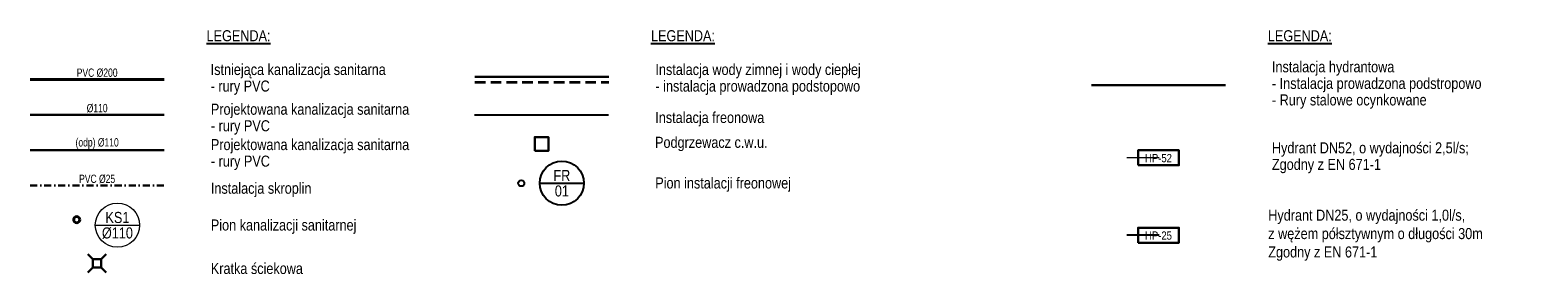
# Model space of a CAD drawing. Header units: millimetres. Extents: x 0 to 40783, y -13117 to 35556.
# Tile 83 of 98: x 37998 to 40727, y 9357 to 9802. Entities that reach past the tile are written whole.
import ezdxf
from ezdxf import colors
from ezdxf.entities.mleader import LeaderData, LeaderLine
from ezdxf.enums import TextEntityAlignment as Align
from ezdxf.lldxf.tags import DXFTag
from ezdxf.math import Vec2, Vec3

# ---------------------------------------------------------------- set-up
doc = ezdxf.new("R2010")
doc.units = ezdxf.units.MM
doc.linetypes.add('DASHDOT', pattern=[25.4, 12.7, -6.35, 0, -6.35])
doc.linetypes.add('DASHED', pattern=[19.05, 12.7, -6.35])
doc.layers.add('0-SANIS-FREON', color=6, linetype='GAS_LINE')
for name, color, linetype, lineweight in [('0-SANIS-KLIMA-SKROPLINY', 170, 'DASHDOT', 30), ('0-SANIS-KS-OPIS', 31, 'Continuous', 18), ('0-SANIS-KS-PODPOSADZKOWA', 34, 'Continuous', 40), ('0-SANIS-KS-PODSTROPOWA', 40, 'Continuous', 30), ('0-SANIS-KS-RURY', 34, 'DASH', 30), ('0-SANIS-W-HYDRANT', 7, 'Continuous', 30), ('0-SANIS-W-OPIS', 7, 'Continuous', 18), ('0-SANIS-W-PRZYBORY', 3, 'Continuous', 30), ('0-SANIS-W-RURY-HYDRANTOWA', 5, 'HYDRANTOWA', 30), ('0-SANIS-W-RURY-ZIMNA', 5, 'Continuous', 30), ('0-SANIS-W-W-RURY-CIEPŁA-PODEJSCIE', 1, 'DASHED', 35)]:
    doc.layers.add(name, color=color, linetype=linetype, lineweight=lineweight)
doc.styles.add('prosan_verdana', font='Arial Narrow.ttf')
doc.styles.add('SANIS', font='Arial Narrow.ttf', dxfattribs={"width": 0.75, "height": 2})
doc.styles.add('SANIS_O', font='Arial Narrow.ttf', dxfattribs={"height": 2.5})
doc.styles.get("Standard").update_dxf_attribs({"font": 'Arial.ttf'})
tags = doc.linetypes.add('DASH', pattern=[15, 10, -5]).pattern_tags.tags
tags[6:7] = [DXFTag(74, 4), DXFTag(75, 0), DXFTag(340, '0'), DXFTag(46, 0.0), DXFTag(50, 0.0), DXFTag(44, 0.0), DXFTag(45, 0.0)]
tags[4:5] = [DXFTag(74, 4), DXFTag(75, 0), DXFTag(340, '0'), DXFTag(46, 0.0), DXFTag(50, 0.0), DXFTag(44, 0.0), DXFTag(45, 0.0)]
doc.linetypes.add('GAS_LINE', pattern='A,12.7,-5.08,["GAS",Standard,S=2.54,R=0,X=-2.54,Y=-1.27],-6.35', length=24.13)
doc.linetypes.add('HYDRANTOWA', pattern='A,12.7,-5.08,["H",Standard,S=2.54,R=0,X=-2.54,Y=-1.27],-5.08', length=22.86)

# ---------------------------------------------------------------- blocks, each defined once
blk = doc.blocks.new('PODGRZ-EL')
blk.add_lwpolyline([(0, -12.5), (25, -12.5), (25, 12.5), (0, 12.5)], close=True)
blk.add_lwpolyline([(5.9, 8.5, 0, 0, 0), (8.9, -2.9, 0, 0, 0), (15.4, 3.1, 0, 0, 0), (17.7, -3.7, 3.5, 0, 0), (19.7, -9.3, 0, 0, 0)], format="xyseb")
blk = doc.blocks.new('_None')
blk = doc.blocks.new('ETYKIETA_PIONU')
blk.add_lwpolyline([(-500, 0), (500, 0)])
blk.add_circle((0, 0), 500)
at = {"style": 'SANIS'}
for tag, p in [('OZN_PIONU', (0, 200)), ('SR_PIONU', (0, -200))]:
    blk.add_attdef(tag, text='', height=250, dxfattribs=at).set_placement(p, align=Align.MIDDLE_CENTER)
blk = doc.blocks.new('G$CE2B8C6A4')
at = {"layer": '0-SANIS-KS-PODPOSADZKOWA', "lineweight": 30}
for points in [[(-9.4, 9.4), (-20.6, 20.6)], [(9.4, 9.4), (20.6, 20.6)], [(-9.4, -9.4), (-20.6, -20.6)], [(9.4, -9.4), (20.6, -20.6)]]:
    blk.add_lwpolyline(points, dxfattribs=at)
blk.add_lwpolyline([(-9.4, 9.4), (9.4, 9.4), (9.4, -9.4), (-9.4, -9.4)], close=True, dxfattribs=at)
blk = doc.blocks.new('G$C6CB48CB3')
at = {"layer": '0-SANIS-W-HYDRANT'}
blk.add_lwpolyline([(-37, -13.5), (37, -13.5), (37, 13.5), (-37, 13.5)], close=True, dxfattribs=at)
at = {"layer": '0-SANIS-W-OPIS'}
ml = blk.add_multileader_mtext('Standard', dxfattribs=at)
ml.set_content('HP-52', color=256, style='prosan_verdana')
ml.set_leader_properties(color=256)
ml.set_arrow_properties(name='NONE')
ml.build(insert=Vec2(0, 0))
ml.multileader.update_dxf_attribs({"text_left_attachment_type": 6, "text_right_attachment_type": 6, "dogleg_length": 12, "arrow_head_size": 0.18})
ctx = ml.context
ctx.base_point, ctx.char_height, ctx.arrow_head_size, ctx.landing_gap_size, ctx.plane_origin = Vec3(-23.2, -8.4), 15, 0.18, 0, Vec3(192.7, -44492.6)
ctx.left_attachment, ctx.right_attachment, ctx.text_align_type, ctx.attachment_type = 6, 6, 2, 2
notes = []
notes.append((ctx, [(0, (0, 0, 0), (0, 0), (1, 0), 1, [])]))
ctx.mtext.insert, ctx.mtext.alignment = Vec3(0, 6.9), 2
for ctx, leaders in notes:
    for number, flags, end, landing, length, lines in leaders:
        leader = LeaderData()
        leader.index, (leader.has_last_leader_line, leader.has_dogleg_vector, leader.attachment_direction) = number, flags
        leader.last_leader_point, leader.dogleg_vector, leader.dogleg_length = Vec3(end), Vec3(landing), length
        for number, points, colour, breaks in lines:
            line = LeaderLine()
            line.index, line.vertices, line.color, line.breaks = number, Vec3.list(points), colors.encode_raw_color(colour), breaks
            leader.lines.append(line)
        ctx.leaders.append(leader)
blk = doc.blocks.new('G$CF9DE23B7')
at = {"layer": '0-SANIS-W-HYDRANT'}
blk.add_lwpolyline([(-37, -13.5), (37, -13.5), (37, 13.5), (-37, 13.5)], close=True, dxfattribs=at)
at = {"layer": '0-SANIS-W-OPIS'}
ml = blk.add_multileader_mtext('Standard', dxfattribs=at)
ml.set_content('HP-25', color=256, style='prosan_verdana')
ml.set_leader_properties(color=256)
ml.set_arrow_properties(name='NONE')
ml.build(insert=Vec2(0, 0))
ml.multileader.update_dxf_attribs({"text_left_attachment_type": 6, "text_right_attachment_type": 6, "dogleg_length": 12, "arrow_head_size": 0.18})
ctx = ml.context
ctx.base_point, ctx.char_height, ctx.arrow_head_size, ctx.landing_gap_size, ctx.plane_origin = Vec3(-23.3, -8.4), 15, 0.18, 0, Vec3(192.7, -44492.6)
ctx.left_attachment, ctx.right_attachment, ctx.text_align_type, ctx.attachment_type = 6, 6, 2, 2
notes = []
notes.append((ctx, [(0, (0, 0, 0), (0, 0), (1, 0), 1, [])]))
ctx.mtext.insert, ctx.mtext.alignment = Vec3(0, 6.9), 2
for ctx, leaders in notes:
    for number, flags, end, landing, length, lines in leaders:
        leader = LeaderData()
        leader.index, (leader.has_last_leader_line, leader.has_dogleg_vector, leader.attachment_direction) = number, flags
        leader.last_leader_point, leader.dogleg_vector, leader.dogleg_length = Vec3(end), Vec3(landing), length
        for number, points, colour, breaks in lines:
            line = LeaderLine()
            line.index, line.vertices, line.color, line.breaks = number, Vec3.list(points), colors.encode_raw_color(colour), breaks
            leader.lines.append(line)
        ctx.leaders.append(leader)

msp = doc.modelspace()

# ---------------------------------------------------------------- linework, layer by layer
at = {"layer": '0-SANIS-FREON', "ltscale": 3}
msp.add_lwpolyline([(38802.4, 9648.6), (39045, 9648.6)], dxfattribs=at)
msp.add_circle((38886.8, 9524.6), 5.5, dxfattribs=at)
at = {"layer": '0-SANIS-KLIMA-SKROPLINY'}
msp.add_lwpolyline([(37997.7, 9520.3), (38240.4, 9520.3)], dxfattribs=at)
at = {"layer": '0-SANIS-KS-PODPOSADZKOWA'}
msp.add_lwpolyline([(37997.7, 9712.7), (38240.4, 9712.7)], dxfattribs=at)
msp.add_circle((38082.1, 9458.5), 5.5, dxfattribs=at)
at = {"layer": '0-SANIS-KS-PODSTROPOWA', "ltscale": 0.8}
msp.add_lwpolyline([(37997.7, 9584.4), (38240.4, 9584.4)], dxfattribs=at)
at = {"layer": '0-SANIS-KS-RURY', "ltscale": 0.8}
msp.add_lwpolyline([(37997.7, 9648.6), (38240.4, 9648.6)], dxfattribs=at)
at = {"layer": '0-SANIS-W-RURY-HYDRANTOWA', "ltscale": 2}
msp.add_lwpolyline([(39919.3, 9702.6), (40161.9, 9702.6)], dxfattribs=at)
at = {"layer": '0-SANIS-W-RURY-ZIMNA'}
msp.add_lwpolyline([(38803, 9717.7), (39045.6, 9717.7)], dxfattribs=at)
at = {"layer": '0-SANIS-W-W-RURY-CIEPŁA-PODEJSCIE', "ltscale": 1.5}
msp.add_lwpolyline([(38803, 9707.7), (39045.6, 9707.7)], dxfattribs=at)

# ---------------------------------------------------------------- block references
ref = msp.add_blockref('ETYKIETA_PIONU', (38960.4, 9524.6), dxfattribs=dict(xscale=0.08000000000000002, yscale=0.08000000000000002, zscale=0.08000000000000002))
ref.add_attrib('OZN_PIONU', 'FR', dxfattribs={"height": 20, "style": 'SANIS'}).set_placement((38960.4, 9538.6, 0), align=Align.MIDDLE)
ref.add_attrib('SR_PIONU', '01', dxfattribs={"height": 20, "style": 'SANIS'}).set_placement((38960.4, 9510.6, 0), align=Align.MIDDLE)
msp.add_blockref('G$CF9DE23B7', (40040.6, 9430.3, 0))
at = {"xscale": 0.8000000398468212, "yscale": 0.8000000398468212, "zscale": 0.8000000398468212, "rotation": 359.9999999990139}
msp.add_blockref('G$CE2B8C6A4', (38118.8, 9379.3), dxfattribs=at)
at = {"layer": '0-SANIS-KS-OPIS'}
msp.add_blockref('G$C6CB48CB3', (40040.6, 9570.7), dxfattribs=at)
ref = msp.add_blockref('ETYKIETA_PIONU', (38155.7, 9448.5), dxfattribs=dict(at, xscale=0.08000000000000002, yscale=0.08000000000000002, zscale=0.08000000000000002))
ref.add_attrib('OZN_PIONU', 'KS1', dxfattribs={"layer": '0', "height": 20, "style": 'SANIS'}).set_placement((38155.7, 9462.5, 0), align=Align.MIDDLE)
ref.add_attrib('SR_PIONU', '%%c110', dxfattribs={"layer": '0', "height": 20, "style": 'SANIS'}).set_placement((38155.7, 9434.5, 0), align=Align.MIDDLE)
at = {"layer": '0-SANIS-W-PRZYBORY', "rotation": 359.9999999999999}
msp.add_blockref('PODGRZ-EL', (38911.2, 9595.7), dxfattribs=at)

# ---------------------------------------------------------------- texts
at = {"char_height": 20}
for s, insert, attachment_point in [('{\\L\\fArial Narrow|b0|i0|c238|p34;LEGENDA:}', (38375, 9791.8), 5), ('{\\L\\fArial Narrow|b0|i0|c238|p34;LEGENDA:}', (39179.7, 9791.8), 5), ('{\\L\\fArial Narrow|b0|i0|c238|p34;LEGENDA:}', (40296.5, 9791.8), 5), ('{\\fArial Narrow|b0|i0|c238|p34;Podgrzewacz c.w.u.}', (39129.1, 9595.7), 4), ('{\\fArial Narrow|b0|i0|c238|p34;Pion instalacji freonowej}', (39129.5, 9522), 4)]:
    msp.add_mtext(s, dxfattribs=dict(at, insert=insert, attachment_point=attachment_point))
at = {"char_height": 20, "attachment_point": 4}
for s, insert, line_spacing_factor in [('{\\fArial Narrow|b0|i0|c238|p34;Istniejąca kanalizacja sanitarna\\P- rury PVC}', (38324.5, 9712.7), 0.9), ('{\\fArial Narrow|b0|i0|c238|p34;Instalacja wody zimnej i wody ciepłej\\P- instalacja prowadzona podstopowo}', (39129.8, 9712.7), 0.9), ('{\\fArial Narrow|b0|i0|c238|p34;Instalacja hydrantowa\\P- Instalacja prowadzona podstropowo\\P- Rury stalowe ocynkowane}', (40246, 9702.6), 0.9), ('{\\fArial Narrow|b0|i0|c238|p34;Hydrant DN52, o wydajności 2,5l/s;\\PZgodny z EN 671-1}', (40246, 9570.7), 0.9), ('{\\fArial Narrow|b0|i0|c238|p34;Pion kanalizacji sanitarnej}', (38324.8, 9445.8), 0.81), ('{\\fArial Narrow|b0|i0|c238|p34;Kratka ściekowa}', (38324.8, 9369.9), 0.81)]:
    msp.add_mtext(s, dxfattribs=dict(at, insert=insert, line_spacing_factor=line_spacing_factor))
at = {"char_height": 20, "width": 417.822, "attachment_point": 4, "line_spacing_factor": 0.9}
for s, insert in [('{\\fArial Narrow|b0|i0|c238|p34;Projektowana kanalizacja sanitarna\\P- rury PVC}', (38324.9, 9640.7)), ('{\\fArial Narrow|b0|i0|c238|p34;Projektowana kanalizacja sanitarna\\P- rury PVC}', (38324.9, 9576.6)), ('{\\fArial Narrow|b0|i0|c238|p34;Instalacja skroplin}', (38324.9, 9512.5))]:
    msp.add_mtext(s, dxfattribs=dict(at, insert=insert))
at = {"insert": (39129.5, 9640.7), "char_height": 20, "width": 417.822, "attachment_point": 4}
msp.add_mtext('{\\fArial Narrow|b0|i0|c238|p34;Instalacja freonowa}', dxfattribs=at)
at = {"insert": (40239.4, 9430.3, 0), "char_height": 20, "width": 485.928, "attachment_point": 4, "style": 'SANIS_O'}
msp.add_mtext('Hydrant DN25, o wydajności 1,0l/s,\\Pz wężem półsztywnym o długości 30m\\PZgodny z EN 671-1', dxfattribs=at)
at = {"layer": '0-SANIS-KS-OPIS', "char_height": 15, "attachment_point": 5, "line_spacing_factor": 0.84}
for s, insert in [('{\\W0.9;\\fArial Narrow|b0|i0|c238|p34;PVC %%c200}', (38119, 9724.7)), ('{\\W0.9;\\fArial Narrow|b0|i0|c238|p34;%%c110}', (38119, 9660.5))]:
    msp.add_mtext(s, dxfattribs=dict(at, insert=insert))
at = {"layer": '0-SANIS-KS-OPIS', "char_height": 15, "attachment_point": 5}
for s, insert in [('{\\W0.9;\\fArial Narrow|b0|i0|c238|p34;(odp) %%c110}', (38119, 9596.4)), ('{\\W0.9;\\fArial Narrow|b0|i0|c238|p34;PVC %%c25}', (38119, 9532.3))]:
    msp.add_mtext(s, dxfattribs=dict(at, insert=insert))

doc.saveas('drawing.dxf')
